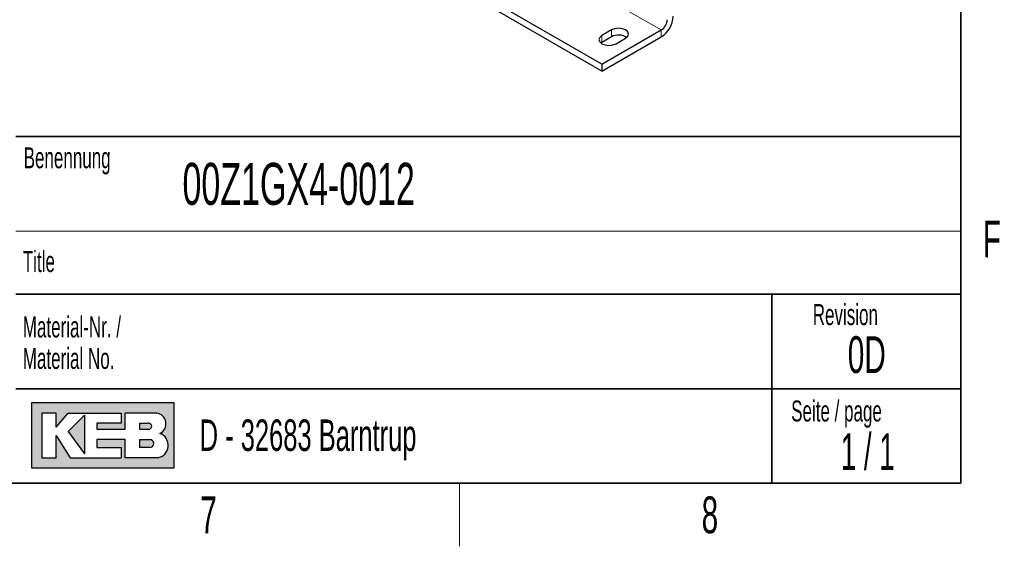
# Model space of a CAD drawing. Header units: millimetres. Extents: x 5 to 418, y 2 to 292.
# Tile 29 of 43: x 318 to 412, y 6 to 56. Entities that reach past the tile are written whole.
import ezdxf

# ---------------------------------------------------------------- set-up
doc = ezdxf.new("R2010")
doc.units = ezdxf.units.MM
doc.layers.add('SLD-0', color=7, linetype='Continuous')
doc.styles.add('SLDTEXTSTYLE0', font='TXT', dxfattribs={"width": 0.605})
doc.styles.add('SLDTEXTSTYLE1', font='TXT', dxfattribs={"width": 0.563})

msp = doc.modelspace()

# ---------------------------------------------------------------- hatches: boundary and pattern name
at = {"linetype": 'Continuous'}
h = msp.add_hatch(color=7, dxfattribs=at)
h.paths.add_polyline_path([(319.519086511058, 13.45626988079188), (333.083981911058, 13.45626988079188), (333.083981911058, 19.65736492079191), (319.519086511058, 19.65736492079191)], flags=0)
edge = h.paths.add_edge_path(flags=0)
edge.add_arc((331.3188604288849, 15.61738520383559), 1.20464082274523, -81.72003226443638, 70.1709600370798, ccw=False)
edge.add_line((331.4923410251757, 14.42530131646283), (331.480008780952, 14.42519098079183))
edge.add_line((331.480008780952, 14.42519098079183), (328.4331606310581, 14.42519098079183))
edge.add_line((328.4331606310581, 14.42519098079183), (328.4331606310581, 16.16924896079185))
edge.add_line((328.4331606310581, 16.16924896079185), (325.7201815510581, 16.16924896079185))
edge.add_line((325.7201815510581, 16.16924896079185), (325.7201815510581, 15.39411208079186))
edge.add_line((325.7201815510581, 15.39411208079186), (328.0455921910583, 15.39411208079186))
edge.add_line((328.0455921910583, 15.39411208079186), (328.0455921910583, 14.42519098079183))
edge.add_line((328.0455921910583, 14.42519098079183), (323.2009866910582, 14.42519098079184))
edge.add_line((323.2009866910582, 14.42519098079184), (321.8444971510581, 16.55681740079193))
edge.add_line((321.8444971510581, 16.55681740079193), (321.8444971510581, 14.42519098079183))
edge.add_line((321.8444971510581, 14.42519098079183), (320.4880076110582, 14.42519098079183))
edge.add_line((320.4880076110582, 14.42519098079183), (320.4880076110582, 18.68844382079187))
edge.add_line((320.4880076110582, 18.68844382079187), (321.8444971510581, 18.68844382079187))
edge.add_line((321.8444971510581, 18.68844382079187), (321.8444971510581, 17.33195428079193))
edge.add_line((321.8444971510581, 17.33195428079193), (323.0072024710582, 18.68844382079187))
edge.add_line((323.0072024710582, 18.68844382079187), (328.0455921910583, 18.68844382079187))
edge.add_line((328.0455921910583, 18.68844382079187), (328.0455921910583, 17.71952272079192))
edge.add_line((328.0455921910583, 17.71952272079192), (325.7201815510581, 17.71952272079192))
edge.add_line((325.7201815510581, 17.71952272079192), (325.7201815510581, 17.13817006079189))
edge.add_line((325.7201815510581, 17.13817006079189), (328.4331606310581, 17.13817006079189))
edge.add_line((328.4331606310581, 17.13817006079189), (328.4331606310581, 18.68844382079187))
edge.add_line((328.4331606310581, 18.68844382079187), (331.4242487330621, 18.68844382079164))
edge.add_line((331.4242487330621, 18.68844382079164), (331.4256482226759, 18.68844382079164))
edge.add_line((331.4256482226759, 18.68844382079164), (331.4259454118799, 18.68845828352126))
edge.add_arc((331.2860949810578, 17.67430640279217), 1.023749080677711, -64.45894120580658, 82.14849338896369, ccw=False)
msp.add_hatch(color=7, dxfattribs=at).paths.add_polyline_path([(324.5574762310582, 14.81275942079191), (324.557476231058, 18.49465960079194), (323.0072024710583, 16.94438584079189)], flags=0)
h = msp.add_hatch(color=7, dxfattribs=at)
edge = h.paths.add_edge_path(flags=0)
edge.add_line((329.7896501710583, 17.13817006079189), (330.6013652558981, 17.13817006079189))
edge.add_arc((330.6568434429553, 17.42884639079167), 0.2959232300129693, 259.1945394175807, 460.8054605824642)
edge.add_line((330.6013652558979, 17.71952272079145), (329.7896501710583, 17.71952272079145))
edge.add_line((329.7896501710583, 17.71952272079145), (329.7896501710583, 17.13817006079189))
h = msp.add_hatch(color=7, dxfattribs=at)
edge = h.paths.add_edge_path(flags=0)
edge.add_line((329.7896501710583, 15.39411208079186), (330.7588584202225, 15.39411208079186))
edge.add_arc((330.7588584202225, 15.78168052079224), 0.3875684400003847, 270.0000000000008, 450.0000000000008)
edge.add_line((330.7588584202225, 16.16924896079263), (330.7386620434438, 16.16924896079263))
edge.add_line((330.7386620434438, 16.16924896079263), (329.7896501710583, 16.16924896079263))
edge.add_line((329.7896501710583, 16.16924896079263), (329.7896501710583, 15.39411208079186))

# ---------------------------------------------------------------- linework, layer by layer
at = {"color": 7, "linetype": 'Continuous', "lineweight": 18}
for p, q in [((379.4709955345, 55.1548291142), (364.9034465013, 63.5644961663)), ((373.8141412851, 54.6323279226), (373.8141412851, 53.9790952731)), ((374.719237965, 55.1548291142), (374.719237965, 54.5015964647)), ((379.4709955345, 54.5015964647), (379.4709955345, 55.1548291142))]:
    msp.add_line(p, q, dxfattribs=at)
at = {"color": 7, "linetype": 'Continuous', "lineweight": 25}
for p, q in [((373.8141412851, 51.8891966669), (359.2465922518, 60.298863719)), ((373.8141412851, 51.2359640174), (358.6808148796, 59.9722473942)), ((374.719237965, 55.1548291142), (373.8141412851, 54.6323279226)), ((373.8141412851, 51.8891966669), (379.4709955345, 55.1548291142)), ((373.8141412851, 51.2359640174), (379.4709955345, 54.5015964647)), ((374.719237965, 54.5015964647), (373.8141412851, 53.9790952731)), ((373.8141412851, 53.9790952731), (373.7174020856, 53.9138357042)), ((375.1717863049, 53.8485761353), (376.0768829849, 54.3710773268)), ((373.8141412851, 51.8891966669), (373.8141412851, 51.2359640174))]:
    msp.add_line(p, q, dxfattribs=at)
at = {"color": 7, "linetype": 'Continuous', "lineweight": 25, "flags": 128}
for points in [[(376.0768829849, 54.3710773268), (376.2849848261, 54.5508715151), (376.3580604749, 54.7629532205), (376.2849848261, 54.9750349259), (376.0768829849, 55.1548291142), (375.76543657, 55.27496375), (375.3980604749, 55.3171494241), (375.0306843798, 55.27496375), (374.719237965, 55.1548291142)], [(373.8141412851, 54.6323279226), (373.6060394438, 54.4525337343), (373.532963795, 54.2404520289), (373.6060394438, 54.0283703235), (373.8141412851, 53.8485761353), (374.1255876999, 53.7284414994), (374.492963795, 53.6862558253), (374.8603398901, 53.7284414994), (375.1717863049, 53.8485761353)]]:
    msp.add_lwpolyline(points, dxfattribs=at)
at = {"color": 7, "linetype": 'Continuous', "lineweight": 25}
for centre, radius, start, end in [((378.1460206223, 56.5729656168), 2.458887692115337, 302.60547834, 357.3945215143), ((378.8085080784, 56.1905136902), 1.229443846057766, 302.60547834, 357.3945215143), ((375.392708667, 53.2717235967), 1.402194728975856, 56.1567794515, 118.7048376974)]:
    msp.add_arc(centre, radius, start, end, dxfattribs=at)
at = {"layer": 'SLD-0', "lineweight": 35}
for p, q in [((408, 12), (408, 282.5)), ((318, 45), (408, 45)), ((408, 45), (408, 12)), ((408, 30), (318, 30)), ((390, 12), (390, 30)), ((318, 21), (390, 21)), ((390, 21), (408, 21)), ((26, 12), (408, 12))]:
    msp.add_line(p, q, dxfattribs=at)
at = {"layer": 'SLD-0', "color": 7, "linetype": 'Continuous', "lineweight": 18}
msp.add_line((318, 36), (408, 36), dxfattribs=at)
at = {"layer": 'SLD-0', "linetype": 'Continuous'}
for p, q in [((333.0839819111, 19.6573649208), (319.5190865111, 19.6573649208)), ((319.5190865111, 19.6573649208), (319.5190865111, 13.4562698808)), ((333.0839819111, 13.4562698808), (333.0839819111, 19.6573649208)), ((321.8444971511, 18.6884438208), (320.4880076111, 18.6884438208)), ((320.4880076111, 18.6884438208), (320.4880076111, 14.4251909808)), ((321.8444971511, 17.3319542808), (323.0072024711, 18.6884438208)), ((321.8444971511, 17.3319542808), (321.8444971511, 18.6884438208)), ((323.0072024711, 18.6884438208), (328.0455921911, 18.6884438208)), ((324.5574762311, 18.4946596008), (323.0072024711, 16.9443858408)), ((324.5574762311, 18.4946596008), (324.5574762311, 14.8127594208)), ((328.0455921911, 18.6884438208), (328.0455921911, 17.7195227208)), ((331.4242487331, 18.6884438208), (328.4331606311, 18.6884438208)), ((328.4331606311, 17.1381700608), (328.4331606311, 18.6884438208)), ((331.4242487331, 18.6884438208), (331.4256482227, 18.6884438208)), ((331.4256482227, 18.6884438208), (331.4259454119, 18.6884582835)), ((323.0072024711, 16.9443858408), (324.5574762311, 14.8127594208)), ((325.7201815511, 17.7195227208), (325.7201815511, 17.1381700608)), ((328.0455921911, 17.7195227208), (325.7201815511, 17.7195227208)), ((325.7201815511, 17.1381700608), (328.4331606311, 17.1381700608)), ((329.7896501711, 17.7195227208), (330.6013652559, 17.7195227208)), ((329.7896501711, 17.7195227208), (329.7896501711, 17.1381700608)), ((329.7896501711, 17.1381700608), (330.6013652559, 17.1381700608)), ((321.8444971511, 14.4251909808), (321.8444971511, 16.5568174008)), ((321.8444971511, 16.5568174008), (323.2009866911, 14.4251909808)), ((325.7201815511, 16.1692489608), (325.7201815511, 15.3941120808)), ((328.4331606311, 16.1692489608), (325.7201815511, 16.1692489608)), ((328.4331606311, 14.4251909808), (328.4331606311, 16.1692489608)), ((329.7896501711, 16.1692489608), (330.7588584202, 16.1692489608)), ((329.7896501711, 16.1692489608), (329.7896501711, 15.3941120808)), ((330.7386620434, 16.1692489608), (330.7588584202, 16.1692489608)), ((325.7201815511, 15.3941120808), (328.0455921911, 15.3941120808)), ((328.0455921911, 15.3941120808), (328.0455921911, 14.4251909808)), ((330.7588584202, 15.3941120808), (329.7896501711, 15.3941120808)), ((320.4880076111, 14.4251909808), (321.8444971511, 14.4251909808)), ((323.2009866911, 14.4251909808), (328.0455921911, 14.4251909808)), ((331.480008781, 14.4251909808), (328.4331606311, 14.4251909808)), ((331.480008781, 14.4251909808), (331.4923410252, 14.4253013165)), ((319.5190865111, 13.4562698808), (333.0839819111, 13.4562698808))]:
    msp.add_line(p, q, dxfattribs=at)
at = {"layer": 'SLD-0'}
for p, q in [((331.4242487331, 18.6884438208), (331.4256482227, 18.6884438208)), ((331.4256482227, 18.6884438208), (331.4259454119, 18.6884582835)), ((331.480008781, 14.4251909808), (331.4923410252, 14.4253013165))]:
    msp.add_line(p, q, dxfattribs=at)
at = {"layer": 'SLD-0', "color": 7, "linetype": 'Continuous', "lineweight": 35}
msp.add_line((408, 12), (318, 12), dxfattribs=at)
at = {"layer": 'SLD-0', "lineweight": 18}
msp.add_line((360.25, 6), (360.25, 12), dxfattribs=at)
at = {"layer": 'SLD-0', "linetype": 'Continuous'}
for centre, radius, start, end in [((331.2860949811, 17.6743064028), 1.023749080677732, 295.5410587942, 82.148493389), ((330.656843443, 17.4288463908), 0.2959232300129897, 259.1945394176, 100.8054605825), ((330.7588584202, 15.7816805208), 0.3875684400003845, 270, 90), ((331.3188604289, 15.6173852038), 1.204640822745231, 278.2799677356, 70.1709600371)]:
    msp.add_arc(centre, radius, start, end, dxfattribs=at)

# ---------------------------------------------------------------- texts
at = {"layer": 'SLD-0'}
for s, insert, char_height, attachment_point, style in [('Benennung', (318.7636716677, 43.9908879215), 2, 1, 'SLDTEXTSTYLE0'), ('00Z1GX4-0012', (333.8826865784, 42.5045188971), 4, 1, 'SLDTEXTSTYLE0'), ('F', (410.9536166, 37.0010772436), 3.5, 2, 'SLDTEXTSTYLE0'), ('Title', (318.6797653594, 34.1107265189), 2, 1, 'SLDTEXTSTYLE0'), ('Revision', (393.8965220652, 29.0591225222), 2, 1, 'SLDTEXTSTYLE0'), ('Material-Nr. /', (318.6797653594, 27.8878268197), 2, 1, 'SLDTEXTSTYLE0'), ('0D', (399.0407489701, 26.0023621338), 3.5, 2, 'SLDTEXTSTYLE0'), ('Material No.', (318.6797653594, 24.8878267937), 2, 1, 'SLDTEXTSTYLE0'), ('Seite / page', (391.8390568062, 19.8830679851), 2, 1, 'SLDTEXTSTYLE0'), ('D - 32683 Barntrup', (335.5202035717, 18.0786992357), 3, 1, 'SLDTEXTSTYLE0'), ('1 / 1', (399.1297679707, 16.7706515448), 3.5, 2, 'SLDTEXTSTYLE1'), ('7', (336.3527123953, 10.7429955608), 3.5, 2, 'SLDTEXTSTYLE0'), ('8', (384.1027123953, 10.7429955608), 3.5, 2, 'SLDTEXTSTYLE0')]:
    msp.add_mtext(s, dxfattribs=dict(at, insert=insert, char_height=char_height, attachment_point=attachment_point, style=style))

doc.saveas('drawing.dxf')
